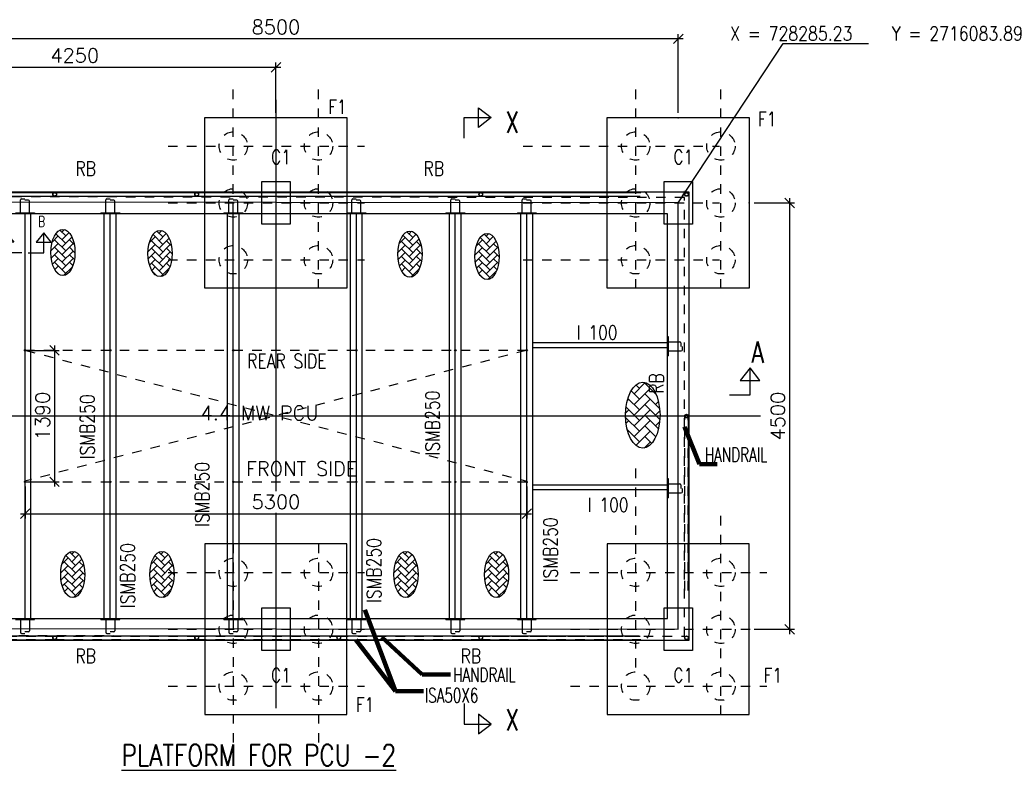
# Model space of a CAD drawing. Header units: inches. Extents: x 727810 to 1461440, y 2714588 to 5435005.
# Tile 33 of 233: x 728278 to 728289, y 2716078 to 2716086. Entities that reach past the tile are written whole.
import ezdxf

# ---------------------------------------------------------------- set-up
doc = ezdxf.new("R2010")
doc.units = ezdxf.units.IN
doc.header["$MEASUREMENT"] = 0
doc.linetypes.add('DIVIDEX2', pattern=[2.5, 1, -0.5, 0, -0.5, 0, -0.5])
doc.linetypes.add('HIDDEN', pattern=[0.375, 0.25, -0.125])
doc.layers.add('AM_5', color=3, linetype='Continuous', lineweight=15)
doc.layers.add('AM_8', color=1, linetype='Continuous', lineweight=15)
for name, color, linetype in [('DETAILS', 7, 'Continuous'), ('Inverter Room', 7, 'Continuous'), ('TEXT', 147, 'Continuous')]:
    doc.layers.add(name, color=color, linetype=linetype)
doc.styles.add('RANJAN', font='romans.shx', dxfattribs={"width": 0.75})
doc.styles.add('ROMANS', font='ROMANS.shx', dxfattribs={"height": 10})
doc.dimstyles.new('DIM-', dxfattribs={"dimscale": 0, "dimtxt": 0.15, "dimasz": 0.15, "dimexe": 0, "dimexo": 0, "dimgap": 0.15, "dimtad": 1, "dimdec": 0, "dimlfac": 1000, "dimzin": 0, "dimdsep": 46, "dimtxsty": 'ROMANS', "dimblk": 'OBLIQUE', "dimcen": 0, "dimclrd": 6, "dimclre": 6, "dimclrt": 3, "dimadec": 0, "dimazin": 0, "dimtfac": 1, "dimtdec": 0, "dimtmove": 2, "dimatfit": 3, "dimfxl": 1, "dimtolj": 1, "dimtzin": 0, "dimarcsym": 2})
doc.dimstyles.new('ROMANS$0', dxfattribs={"dimscale": 100, "dimtxt": 100, "dimasz": 1, "dimexe": 0.5, "dimexo": 0.5, "dimgap": 0.5, "dimtad": 1, "dimdec": 0, "dimrnd": 5, "dimdsep": 46, "dimtxsty": 'ROMANS', "dimblk": 'OBLIQUE', "dimcen": 1, "dimdle": 0.5, "dimclrd": 6, "dimclre": 6, "dimclrt": 3, "dimadec": 0, "dimazin": 0, "dimtfac": 1, "dimtdec": 0, "dimtix": 1, "dimtmove": 0, "dimatfit": 3, "dimldrblk": 'OBLIQUE', "dimfxl": 1, "dimtolj": 1, "dimtzin": 0, "dimarcsym": 0})
pattern_1 = [(45, (89087.78671, 50533.36595), (-0.0883883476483, 0.0883883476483), [])]
pattern_2 = [(45, (89987.78671, 50533.36595), (-0.0883883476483, 0.0883883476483), [])]
pattern_3 = [(45, (91287.78671, 50533.36595), (-0.0883883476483, 0.0883883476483), [])]
pattern_4 = [(45, (92587.78671, 50533.36595), (-0.0883883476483, 0.0883883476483), [])]
pattern_5 = [(45, (93632.78671, 50533.36595), (-0.0883883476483, 0.0883883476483), [])]
pattern_6 = [(45, (94387.78671, 50533.36595), (-0.0883883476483, 0.0883883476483), [])]

# ---------------------------------------------------------------- blocks, each defined once
blk = doc.blocks.new('_Oblique')
at = {"color": 0, "linetype": 'ByBlock', "lineweight": -2}
blk.add_line((-0.5, -0.5), (0.5, 0.5), dxfattribs=at)
blk = doc.blocks.new('*D67')
at = {"layer": 'Inverter Room', "color": 6, "lineweight": -2, "ltscale": 0.5, "transparency": 16777216}
for p, q in [((2062212, -2317350), (2053612, -2317350)), ((2053662, -2318132), (2053662, -2317300)), ((2062162, -2318132), (2062162, -2317300))]:
    blk.add_line(p, q, dxfattribs=at)
at = {"layer": 'Inverter Room', "color": 0, "ltscale": 0.5, "transparency": 16777216}
for p in [(2053662, -2317350), (2053662, -2318182), (2062162, -2318182)]:
    blk.add_point(p, dxfattribs=at)
at = {"layer": 'Inverter Room', "color": 6, "lineweight": -2, "ltscale": 0.5, "transparency": 16777216, "xscale": 100, "yscale": 100, "zscale": 100, "rotation": 180}
blk.add_blockref('_Oblique', (2053662, -2317350), dxfattribs=at)
at = {"layer": 'Inverter Room', "color": 6, "lineweight": -2, "ltscale": 0.5, "transparency": 16777216, "xscale": 100, "yscale": 100, "zscale": 100}
blk.add_blockref('_Oblique', (2062162, -2317350), dxfattribs=at)
at = {"layer": 'Inverter Room', "color": 3, "ltscale": 0.5, "transparency": 16777216, "insert": (2057912, -2317225), "char_height": 150, "attachment_point": 5, "style": 'ROMANS'}
blk.add_mtext('\\A1;8500', dxfattribs=at)
blk = doc.blocks.new('*D68')
at = {"layer": 'Inverter Room', "color": 6, "lineweight": -2, "ltscale": 0.5, "transparency": 16777216}
for p, q in [((2063338, -2319032), (2063338, -2323632)), ((2062962, -2319082), (2063388, -2319082)), ((2062962, -2323582), (2063388, -2323582))]:
    blk.add_line(p, q, dxfattribs=at)
at = {"layer": 'Inverter Room', "color": 0, "ltscale": 0.5, "transparency": 16777216}
for p in [(2062912, -2319082), (2062912, -2323582), (2063338, -2323582)]:
    blk.add_point(p, dxfattribs=at)
at = {"layer": 'Inverter Room', "color": 6, "lineweight": -2, "ltscale": 0.5, "transparency": 16777216, "xscale": 100, "yscale": 100, "zscale": 100}
for p, rotation in [((2063338, -2319082), 90), ((2063338, -2323582), 270)]:
    blk.add_blockref('_Oblique', p, dxfattribs=dict(at, rotation=rotation))
at = {"layer": 'Inverter Room', "color": 3, "ltscale": 0.5, "transparency": 16777216, "insert": (2063213, -2321332), "char_height": 150, "attachment_point": 5, "rotation": 90, "style": 'ROMANS'}
blk.add_mtext('\\A1;4500', dxfattribs=at)
blk = doc.blocks.new('*D69')
at = {"layer": 'AM_5', "color": 6, "lineweight": -2, "transparency": 16777216}
for p, q in [((2053662, -2318132), (2053662, -2317600)), ((2057912, -2318132), (2057912, -2317600)), ((2053612, -2317650), (2057962, -2317650))]:
    blk.add_line(p, q, dxfattribs=at)
at = {"layer": 'Inverter Room', "color": 0, "transparency": 16777216}
for p in [(2057912, -2317650), (2053662, -2318182), (2057912, -2318182)]:
    blk.add_point(p, dxfattribs=at)
at = {"layer": 'AM_5', "color": 6, "lineweight": -2, "transparency": 16777216, "xscale": 100, "yscale": 100, "zscale": 100, "rotation": 180}
blk.add_blockref('_Oblique', (2053662, -2317650), dxfattribs=at)
at = {"layer": 'AM_5', "color": 6, "lineweight": -2, "transparency": 16777216, "xscale": 100, "yscale": 100, "zscale": 100}
blk.add_blockref('_Oblique', (2057912, -2317650), dxfattribs=at)
at = {"layer": 'AM_5', "color": 3, "transparency": 16777216, "insert": (2055787, -2317525), "char_height": 150, "attachment_point": 5, "style": 'ROMANS', "bg_fill": 3, "box_fill_scale": 1.25, "bg_fill_color": 256, "bg_fill_true_color": 13158600, "bg_fill_transparency": 0}
blk.add_mtext('\\A1;4250', dxfattribs=at)
blk = doc.blocks.new('*D70')
at = {"layer": 'AM_5', "color": 6, "lineweight": -2, "transparency": 16777216}
for p, q in [((2055572, -2320588), (2055572, -2322076)), ((2055312, -2320638), (2055622, -2320638)), ((2055312, -2322026), (2055622, -2322026))]:
    blk.add_line(p, q, dxfattribs=at)
at = {"layer": 'Inverter Room', "color": 0, "transparency": 16777216}
for p in [(2055262, -2320638), (2055262, -2322026), (2055572, -2322026)]:
    blk.add_point(p, dxfattribs=at)
at = {"layer": 'AM_5', "color": 6, "lineweight": -2, "transparency": 16777216, "xscale": 100, "yscale": 100, "zscale": 100}
for p, rotation in [((2055572, -2320638), 90), ((2055572, -2322026), 270)]:
    blk.add_blockref('_Oblique', p, dxfattribs=dict(at, rotation=rotation))
at = {"layer": 'AM_5', "color": 3, "transparency": 16777216, "insert": (2055447, -2321332), "char_height": 150, "attachment_point": 5, "rotation": 90, "style": 'ROMANS', "bg_fill": 3, "box_fill_scale": 1.25, "bg_fill_color": 256, "bg_fill_true_color": 13158600, "bg_fill_transparency": 0}
blk.add_mtext('\\A1;1390', dxfattribs=at)
blk = doc.blocks.new('*D71')
at = {"layer": 'DETAILS', "color": 6, "lineweight": -2, "ltscale": 0.5, "transparency": 16777216}
for p, q in [((2055262, -2322076), (2055262, -2322412)), ((2060562, -2322076), (2060562, -2322412)), ((2055212, -2322362), (2060612, -2322362))]:
    blk.add_line(p, q, dxfattribs=at)
at = {"layer": 'Inverter Room', "color": 0, "ltscale": 0.5, "transparency": 16777216}
for p in [(2055262, -2322026), (2060562, -2322026), (2060562, -2322362)]:
    blk.add_point(p, dxfattribs=at)
at = {"layer": 'DETAILS', "color": 6, "lineweight": -2, "ltscale": 0.5, "transparency": 16777216, "xscale": 100, "yscale": 100, "zscale": 100, "rotation": 180}
blk.add_blockref('_Oblique', (2055262, -2322362), dxfattribs=at)
at = {"layer": 'DETAILS', "color": 6, "lineweight": -2, "ltscale": 0.5, "transparency": 16777216, "xscale": 100, "yscale": 100, "zscale": 100}
blk.add_blockref('_Oblique', (2060562, -2322362), dxfattribs=at)
at = {"layer": 'DETAILS', "color": 3, "ltscale": 0.5, "transparency": 16777216, "insert": (2057912, -2322237), "char_height": 150, "attachment_point": 5, "style": 'ROMANS', "bg_fill": 3, "box_fill_scale": 1.25, "bg_fill_color": 256, "bg_fill_true_color": 13158600, "bg_fill_transparency": 0}
blk.add_mtext('\\A1;5300', dxfattribs=at)
blk = doc.blocks.new('dshshh')
at = {"layer": 'AM_8', "ltscale": 0.5}
h = blk.add_hatch(dxfattribs=at)
h.set_pattern_fill('AR-HBONE', color=256, scale=14, style=0)
h.set_pattern_definition([(45, (673607.74, -665542.415), (6e-15, 79.1959595), [168, -56]), (135, (673647.337, -665502.817), (6e-15, 79.1959595), [168, -56])])
edge = h.paths.add_edge_path()
edge.add_ellipse((2055661.9, -2319605.1), major_axis=(0, 244), ratio=0.5219783, start_angle=191.45916, end_angle=459.29111)
edge.add_ellipse((2055661.9, -2319605.1), major_axis=(0, 244), ratio=0.5219783, start_angle=99.29111, end_angle=191.45916)
h = blk.add_hatch(dxfattribs=at)
h.set_pattern_fill('AR-HBONE', color=256, scale=14, style=0)
h.set_pattern_definition([(45, (674633.055, -665552.46), (6e-15, 79.1959595), [168, -56]), (135, (674672.653, -665512.864), (6e-15, 79.1959595), [168, -56])])
edge = h.paths.add_edge_path()
edge.add_ellipse((2056687.3, -2319615.1), major_axis=(0, 244), ratio=0.5219783, start_angle=191.45916, end_angle=459.29111)
edge.add_ellipse((2056687.3, -2319615.1), major_axis=(0, 244), ratio=0.5219783, start_angle=99.29111, end_angle=191.45916)
h = blk.add_hatch(dxfattribs=at)
h.set_pattern_fill('AR-HBONE', color=256, scale=14, style=0)
h.set_pattern_definition([(45, (677273.22, -665559.426), (6e-15, 79.1959595), [168, -56]), (135, (677312.816, -665519.83), (6e-15, 79.1959595), [168, -56])])
edge = h.paths.add_edge_path()
edge.add_ellipse((2059327.4, -2319622.1), major_axis=(0, 244), ratio=0.5219783, start_angle=191.45916, end_angle=459.29111)
edge.add_ellipse((2059327.4, -2319622.1), major_axis=(0, 244), ratio=0.5219783, start_angle=99.29111, end_angle=191.45916)
h = blk.add_hatch(dxfattribs=at)
h.set_pattern_fill('AR-HBONE', color=256, scale=14, style=0)
h.set_pattern_definition([(45, (678087.52, -665584.47), (6e-15, 79.1959595), [168, -56]), (135, (678127.12, -665544.87), (6e-15, 79.1959595), [168, -56])])
edge = h.paths.add_edge_path()
edge.add_ellipse((2060141.7, -2319647.1), major_axis=(0, 244), ratio=0.5219783, start_angle=191.45916, end_angle=459.29111)
edge.add_ellipse((2060141.7, -2319647.1), major_axis=(0, 244), ratio=0.5219783, start_angle=99.29111, end_angle=191.45916)
h = blk.add_hatch(dxfattribs=at)
h.set_pattern_fill('ANSI31', color=256, style=0)
h.set_pattern_definition(pattern_1)
edge = h.paths.add_edge_path()
edge.add_arc((2055261.7, -2320640.3), 7.16, 11.12183, 168.87817, ccw=False)
edge.add_arc((2055261.7, -2320637.5), 7.16, 348.87817, 551.12183)
h = blk.add_hatch(dxfattribs=at)
h.set_pattern_fill('ANSI31', color=256, style=0)
h.set_pattern_definition(pattern_2)
edge = h.paths.add_edge_path()
edge.add_arc((2056161.7, -2320640.3), 7.16, 11.12183, 168.87817, ccw=False)
edge.add_arc((2056161.7, -2320637.5), 7.16, 348.87817, 551.12183)
h = blk.add_hatch(dxfattribs=at)
h.set_pattern_fill('ANSI31', color=256, style=0)
h.set_pattern_definition(pattern_3)
edge = h.paths.add_edge_path()
edge.add_arc((2057461.7, -2320640.3), 7.16, 11.12183, 168.87817, ccw=False)
edge.add_arc((2057461.7, -2320637.5), 7.16, 348.87817, 551.12183)
h = blk.add_hatch(dxfattribs=at)
h.set_pattern_fill('ANSI31', color=256, style=0)
h.set_pattern_definition(pattern_4)
edge = h.paths.add_edge_path()
edge.add_arc((2058761.7, -2320640.3), 7.16, 11.12183, 168.87817, ccw=False)
edge.add_arc((2058761.7, -2320637.5), 7.16, 348.87817, 551.12183)
h = blk.add_hatch(dxfattribs=at)
h.set_pattern_fill('ANSI31', color=256, style=0)
h.set_pattern_definition(pattern_5)
edge = h.paths.add_edge_path()
edge.add_arc((2059806.7, -2320640.3), 7.16, 11.12183, 168.87817, ccw=False)
edge.add_arc((2059806.7, -2320637.5), 7.16, 348.87817, 551.12183)
h = blk.add_hatch(dxfattribs=at)
h.set_pattern_fill('ANSI31', color=256, style=0)
h.set_pattern_definition(pattern_6)
edge = h.paths.add_edge_path()
edge.add_arc((2060561.7, -2320640.3), 7.16, 11.12183, 168.87817, ccw=False)
edge.add_arc((2060561.7, -2320637.5), 7.16, 348.87817, 551.12183)
h = blk.add_hatch(dxfattribs=at)
h.set_pattern_fill('ANSI31', color=256, style=0)
h.set_pattern_definition(pattern_1)
edge = h.paths.add_edge_path()
edge.add_arc((2060561.7, -2320640.3), 7.16, 371.12183, 528.87817)
edge.add_arc((2060561.7, -2320637.5), 7.16, -11.12183, 191.12183, ccw=False)
h = blk.add_hatch(dxfattribs=at)
h.set_pattern_fill('AR-HBONE', color=256, scale=20, style=0)
h.set_pattern_definition([(45, (87423.51, 41624.37), (9e-15, 113.137085), [240, -80]), (135, (87480.08, 41680.94), (9e-15, 113.137085), [240, -80])])
edge = h.paths.add_edge_path()
edge.add_ellipse((2061786.7, -2321322.3), major_axis=(0, 348.6), ratio=0.5219783, start_angle=191.45916, end_angle=459.29111)
edge.add_ellipse((2061786.7, -2321322.3), major_axis=(0, 348.6), ratio=0.5219783, start_angle=99.29111, end_angle=191.45916)
h = blk.add_hatch(dxfattribs=at)
h.set_pattern_fill('ANSI31', color=256, style=0)
h.set_pattern_definition(pattern_1)
edge = h.paths.add_edge_path()
edge.add_arc((2055261.7, -2322022.7), 7.16, 191.12183, 348.87817)
edge.add_arc((2055261.7, -2322025.5), 7.16, -191.12183, 11.12183, ccw=False)
h = blk.add_hatch(dxfattribs=at)
h.set_pattern_fill('ANSI31', color=256, style=0)
h.set_pattern_definition(pattern_2)
edge = h.paths.add_edge_path()
edge.add_arc((2056161.7, -2322022.7), 7.16, 191.12183, 348.87817)
edge.add_arc((2056161.7, -2322025.5), 7.16, -191.12183, 11.12183, ccw=False)
h = blk.add_hatch(dxfattribs=at)
h.set_pattern_fill('ANSI31', color=256, style=0)
h.set_pattern_definition(pattern_3)
edge = h.paths.add_edge_path()
edge.add_arc((2057461.7, -2322022.7), 7.16, 191.12183, 348.87817)
edge.add_arc((2057461.7, -2322025.5), 7.16, -191.12183, 11.12183, ccw=False)
h = blk.add_hatch(dxfattribs=at)
h.set_pattern_fill('ANSI31', color=256, style=0)
h.set_pattern_definition(pattern_4)
edge = h.paths.add_edge_path()
edge.add_arc((2058761.7, -2322022.7), 7.16, 191.12183, 348.87817)
edge.add_arc((2058761.7, -2322025.5), 7.16, -191.12183, 11.12183, ccw=False)
h = blk.add_hatch(dxfattribs=at)
h.set_pattern_fill('ANSI31', color=256, style=0)
h.set_pattern_definition(pattern_5)
edge = h.paths.add_edge_path()
edge.add_arc((2059806.7, -2322022.7), 7.16, 191.12183, 348.87817)
edge.add_arc((2059806.7, -2322025.5), 7.16, -191.12183, 11.12183, ccw=False)
h = blk.add_hatch(dxfattribs=at)
h.set_pattern_fill('ANSI31', color=256, style=0)
h.set_pattern_definition(pattern_6)
edge = h.paths.add_edge_path()
edge.add_arc((2060561.7, -2322022.7), 7.16, 191.12183, 348.87817)
edge.add_arc((2060561.7, -2322025.5), 7.16, -191.12183, 11.12183, ccw=False)
h = blk.add_hatch(dxfattribs=at)
h.set_pattern_fill('AR-HBONE', color=256, scale=14, style=0)
h.set_pattern_definition([(45, (673711.17, -668940.72), (6e-15, 79.1959595), [168, -56]), (135, (673750.766, -668901.125), (6e-15, 79.1959595), [168, -56])])
edge = h.paths.add_edge_path()
edge.add_ellipse((2055765.4, -2323003.4), major_axis=(0, 244), ratio=0.5219783, start_angle=191.45916, end_angle=459.29111)
edge.add_ellipse((2055765.4, -2323003.4), major_axis=(0, 244), ratio=0.5219783, start_angle=99.29111, end_angle=191.45916)
h = blk.add_hatch(dxfattribs=at)
h.set_pattern_fill('AR-HBONE', color=256, scale=14, style=0)
h.set_pattern_definition([(45, (674653.87, -668940.72), (6e-15, 79.1959595), [168, -56]), (135, (674693.47, -668901.125), (6e-15, 79.1959595), [168, -56])])
edge = h.paths.add_edge_path()
edge.add_ellipse((2056708.1, -2323003.4), major_axis=(0, 244), ratio=0.5219783, start_angle=191.45916, end_angle=459.29111)
edge.add_ellipse((2056708.1, -2323003.4), major_axis=(0, 244), ratio=0.5219783, start_angle=99.29111, end_angle=191.45916)
h = blk.add_hatch(dxfattribs=at)
h.set_pattern_fill('AR-HBONE', color=256, scale=14, style=0)
h.set_pattern_definition([(45, (677231.1, -668940.72), (6e-15, 79.1959595), [168, -56]), (135, (677270.696, -668901.125), (6e-15, 79.1959595), [168, -56])])
edge = h.paths.add_edge_path()
edge.add_ellipse((2059285.3, -2323003.4), major_axis=(0, 244), ratio=0.5219783, start_angle=191.45916, end_angle=459.29111)
edge.add_ellipse((2059285.3, -2323003.4), major_axis=(0, 244), ratio=0.5219783, start_angle=99.29111, end_angle=191.45916)
h = blk.add_hatch(dxfattribs=at)
h.set_pattern_fill('AR-HBONE', color=256, scale=14, style=0)
h.set_pattern_definition([(45, (678188.45, -668940.72), (6e-15, 79.1959595), [168, -56]), (135, (678228.05, -668901.125), (6e-15, 79.1959595), [168, -56])])
edge = h.paths.add_edge_path()
edge.add_ellipse((2060242.7, -2323003.4), major_axis=(0, 244), ratio=0.5219783, start_angle=191.45916, end_angle=459.29111)
edge.add_ellipse((2060242.7, -2323003.4), major_axis=(0, 244), ratio=0.5219783, start_angle=99.29111, end_angle=191.45916)
at = {"layer": 'DETAILS', "linetype": 'DIVIDEX2', "ltscale": 0.5}
for p, q in [((2057461.7, -2319985.4), (2057461.7, -2317883.4)), ((2058361.7, -2319985.4), (2058361.7, -2317883.4)), ((2061711.7, -2319985.4), (2061711.7, -2317883.4)), ((2062611.7, -2319985.4), (2062611.7, -2317883.4)), ((2056772.3, -2318481.5), (2058848.3, -2318481.5)), ((2060522.3, -2318481.5), (2062598.3, -2318481.5)), ((2056772.3, -2319081.5), (2058848.3, -2319081.5)), ((2060522.3, -2319081.5), (2062598.3, -2319081.5)), ((2056772.3, -2319681.5), (2058848.3, -2319681.5)), ((2060522.3, -2319681.5), (2062598.3, -2319681.5)), ((2061711.7, -2323985.4), (2061711.7, -2321883.4)), ((2062611.7, -2324485.4), (2062611.7, -2322383.4)), ((2057461.7, -2322677.6), (2057461.7, -2324779.6)), ((2058361.7, -2322677.6), (2058361.7, -2324779.6)), ((2056772.3, -2322981.5), (2058848.3, -2322981.5)), ((2061022.3, -2322981.5), (2063098.3, -2322981.5)), ((2056772.3, -2323581.5), (2058848.3, -2323581.5)), ((2061022.3, -2323581.5), (2063098.3, -2323581.5)), ((2056772.3, -2324181.5), (2058848.3, -2324181.5)), ((2061022.3, -2324181.5), (2063098.3, -2324181.5))]:
    blk.add_line(p, q, dxfattribs=at)
at = {"layer": 'DETAILS', "ltscale": 0.5}
for p, q in [((2054075.3, -2318971.1), (2055575.3, -2318971.1)), ((2054075.3, -2319011.1), (2055575.3, -2319011.1)), ((2055575.3, -2318971.1), (2057075.3, -2318971.1)), ((2055575.3, -2319011.1), (2057075.3, -2319011.1)), ((2057075.3, -2318971.1), (2058575.3, -2318971.1)), ((2057075.3, -2319011.1), (2058575.3, -2319011.1)), ((2058575.3, -2318971.1), (2060075.3, -2318971.1)), ((2058575.3, -2319011.1), (2060075.3, -2319011.1)), ((2060075.3, -2318971.1), (2061763.3, -2318971.1)), ((2060075.3, -2319011.1), (2061749.1, -2319011.1)), ((2062046.7, -2320494.4), (2062046.7, -2320694.4)), ((2062268.2, -2323171.9), (2062268.2, -2321331.5)), ((2062046.7, -2321994.4), (2062046.7, -2322194.4)), ((2054075.3, -2323651.9), (2055575.3, -2323651.9)), ((2054075.3, -2323691.9), (2055575.3, -2323691.9)), ((2055575.3, -2323651.9), (2057075.3, -2323651.9)), ((2055575.3, -2323691.9), (2057075.3, -2323691.9)), ((2057075.3, -2323651.9), (2058575.3, -2323651.9)), ((2057075.3, -2323691.9), (2058575.3, -2323691.9)), ((2058575.3, -2323651.9), (2060075.3, -2323651.9)), ((2058575.3, -2323691.9), (2060075.3, -2323691.9)), ((2060075.3, -2323651.9), (2061749.1, -2323651.9)), ((2060075.3, -2323691.9), (2061763.3, -2323691.9))]:
    blk.add_line(p, q, dxfattribs=at)
for centre, radius in [((2055575.3, -2318991.1), 20), ((2057075.3, -2318991.1), 20), ((2060075.3, -2318991.1), 20), ((2062248.2, -2318991.1), 20), ((2062249.1, -2318991.1), 20), ((2055261.7, -2320637.5), 7.16), ((2056161.7, -2320637.5), 7.16), ((2057461.7, -2320637.5), 7.16), ((2058761.7, -2320637.5), 7.16), ((2059806.7, -2320637.5), 7.16), ((2060561.7, -2320637.5), 7.16), ((2060561.7, -2320637.5), 7.16), ((2062248.2, -2321331.5), 20), ((2055261.7, -2322025.5), 7.16), ((2056161.7, -2322025.5), 7.16), ((2057461.7, -2322025.5), 7.16), ((2058761.7, -2322025.5), 7.16), ((2059806.7, -2322025.5), 7.16), ((2060561.7, -2322025.5), 7.16), ((2055575.3, -2323671.9), 20), ((2057075.3, -2323671.9), 20), ((2058575.3, -2323671.9), 20), ((2060075.3, -2323671.9), 20), ((2062249.1, -2323671.9), 20)]:
    blk.add_circle(centre, radius, dxfattribs=at)
for centre, start, end in [((2055261.7, -2320640.3), 11.12183, 168.87817), ((2056161.7, -2320640.3), 11.12183, 168.87817), ((2057461.7, -2320640.3), 11.12183, 168.87817), ((2058761.7, -2320640.3), 11.12183, 168.87817), ((2059806.7, -2320640.3), 11.12183, 168.87817), ((2060561.7, -2320640.3), 11.12183, 168.87817), ((2060561.7, -2320640.3), 11.12183, 168.87817), ((2055261.7, -2322022.7), 191.12183, 348.87817), ((2056161.7, -2322022.7), 191.12183, 348.87817), ((2057461.7, -2322022.7), 191.12183, 348.87817), ((2058761.7, -2322022.7), 191.12183, 348.87817), ((2059806.7, -2322022.7), 191.12183, 348.87817), ((2060561.7, -2322022.7), 191.12183, 348.87817)]:
    blk.add_arc(centre, 7.16, start, end, dxfattribs=at)
for centre, major_axis in [((2055661.9, -2319605.1), (0, 244)), ((2056687.3, -2319615.1), (0, 244)), ((2059327.4, -2319622.1), (0, 244)), ((2060141.7, -2319647.1), (0, 244)), ((2061786.7, -2321322.3), (0, 348.6)), ((2055765.4, -2323003.4), (0, 244)), ((2056708.1, -2323003.4), (0, 244)), ((2059285.3, -2323003.4), (0, 244)), ((2060242.7, -2323003.4), (0, 244))]:
    blk.add_ellipse(centre, major_axis=major_axis, ratio=0.5219783, dxfattribs=at)
at = {"layer": 'Inverter Room', "color": 8, "linetype": 'HIDDEN', "ltscale": 2}
for p, q in [((2054073.6, -2318973.2), (2055576.9, -2318973.2)), ((2054075.3, -2319009.1), (2055575.3, -2319009.1)), ((2055573.6, -2318973.2), (2057076.9, -2318973.2)), ((2055575.3, -2319009.1), (2057075.3, -2319009.1)), ((2057073.6, -2318973.2), (2058576.9, -2318973.2)), ((2057075.3, -2319009.1), (2058575.3, -2319009.1)), ((2058573.6, -2318973.2), (2060076.9, -2318973.2)), ((2058575.3, -2319009.1), (2060075.3, -2319009.1)), ((2060073.6, -2318973.2), (2061765.5, -2318973.2)), ((2060075.3, -2319009.1), (2061757.8, -2319009.1)), ((2060554.7, -2320638.9), (2055259.9, -2322018.6)), ((2055261.7, -2320637.5), (2060561.7, -2320637.5)), ((2055268.8, -2320638.9), (2060563.5, -2322018.6)), ((2062230.2, -2323171.9), (2062230.2, -2321340.2)), ((2062266.1, -2323173.6), (2062266.1, -2321340.4)), ((2055261.7, -2322025.5), (2060561.7, -2322025.5)), ((2054073.6, -2323689.8), (2055576.9, -2323689.8)), ((2054075.3, -2323653.9), (2055575.3, -2323653.9)), ((2055573.6, -2323689.8), (2057076.9, -2323689.8)), ((2055575.3, -2323653.9), (2057075.3, -2323653.9)), ((2057073.6, -2323689.8), (2058576.9, -2323689.8)), ((2057075.3, -2323653.9), (2058575.3, -2323653.9)), ((2058573.6, -2323689.8), (2060076.9, -2323689.8)), ((2058575.3, -2323653.9), (2060075.3, -2323653.9)), ((2060073.6, -2323689.8), (2061765.5, -2323689.8)), ((2060075.3, -2323653.9), (2061757.8, -2323653.9))]:
    blk.add_line(p, q, dxfattribs=at)
at = {"layer": 'Inverter Room', "color": 2}
for p, q in [((2055214, -2319181.5), (2055214, -2319049.5)), ((2055225.3, -2319038.2), (2055259.1, -2319038.2)), ((2055298.2, -2319053.3), (2055259.6, -2319053.3)), ((2056114, -2319181.5), (2056114, -2319049.5)), ((2056125.3, -2319038.2), (2056159.1, -2319038.2)), ((2056198.2, -2319053.3), (2056159.6, -2319053.3)), ((2057414, -2319181.5), (2057414, -2319049.5)), ((2057425.3, -2319038.2), (2057459.1, -2319038.2)), ((2057498.2, -2319053.3), (2057459.6, -2319053.3)), ((2058714, -2319181.5), (2058714, -2319049.5)), ((2058725.3, -2319038.2), (2058759.1, -2319038.2)), ((2058798.2, -2319053.3), (2058759.6, -2319053.3)), ((2059759, -2319181.5), (2059759, -2319049.5)), ((2059770.3, -2319038.2), (2059804.1, -2319038.2)), ((2059843.2, -2319053.3), (2059804.6, -2319053.3)), ((2060514, -2319181.5), (2060514, -2319049.5)), ((2060525.3, -2319038.2), (2060559.1, -2319038.2)), ((2060598.2, -2319053.3), (2060559.6, -2319053.3)), ((2055309.5, -2319181.5), (2055309.5, -2319064.5)), ((2056209.5, -2319181.5), (2056209.5, -2319064.5)), ((2057509.5, -2319181.5), (2057509.5, -2319064.5)), ((2058809.5, -2319181.5), (2058809.5, -2319064.5)), ((2059854.5, -2319181.5), (2059854.5, -2319064.5)), ((2060609.5, -2319181.5), (2060609.5, -2319064.5)), ((2055217, -2319184.5), (2055306.5, -2319184.5)), ((2056117, -2319184.5), (2056206.5, -2319184.5)), ((2057417, -2319184.5), (2057506.5, -2319184.5)), ((2058717, -2319184.5), (2058806.5, -2319184.5)), ((2059762, -2319184.5), (2059851.5, -2319184.5)), ((2060517, -2319184.5), (2060606.5, -2319184.5)), ((2062058.7, -2320639.1), (2062058.7, -2320549.7)), ((2062061.7, -2320546.7), (2062178.7, -2320546.7)), ((2062190, -2320557.9), (2062190, -2320596.5)), ((2062205, -2320630.9), (2062205, -2320597)), ((2062061.7, -2320642.1), (2062193.8, -2320642.1)), ((2062058.7, -2322139.1), (2062058.7, -2322049.7)), ((2062061.7, -2322046.7), (2062178.7, -2322046.7)), ((2062190, -2322057.9), (2062190, -2322096.5)), ((2062061.7, -2322142.1), (2062193.8, -2322142.1)), ((2062205, -2322130.9), (2062205, -2322097)), ((2055214, -2323481.5), (2055214, -2323613.5)), ((2055217, -2323478.5), (2055306.5, -2323478.5)), ((2055309.5, -2323481.5), (2055309.5, -2323598.5)), ((2056114, -2323481.5), (2056114, -2323613.5)), ((2056117, -2323478.5), (2056206.5, -2323478.5)), ((2056209.5, -2323481.5), (2056209.5, -2323598.5)), ((2057414, -2323481.5), (2057414, -2323613.5)), ((2057417, -2323478.5), (2057506.5, -2323478.5)), ((2057509.5, -2323481.5), (2057509.5, -2323598.5)), ((2058714, -2323481.5), (2058714, -2323613.5)), ((2058717, -2323478.5), (2058806.5, -2323478.5)), ((2058809.5, -2323481.5), (2058809.5, -2323598.5)), ((2059759, -2323481.5), (2059759, -2323613.5)), ((2059762, -2323478.5), (2059851.5, -2323478.5)), ((2059854.5, -2323481.5), (2059854.5, -2323598.5)), ((2060514, -2323481.5), (2060514, -2323613.5)), ((2060517, -2323478.5), (2060606.5, -2323478.5)), ((2060609.5, -2323481.5), (2060609.5, -2323598.5)), ((2055225.3, -2323624.8), (2055259.1, -2323624.8)), ((2055298.2, -2323609.8), (2055259.6, -2323609.8)), ((2056125.3, -2323624.8), (2056159.1, -2323624.8)), ((2056198.2, -2323609.8), (2056159.6, -2323609.8)), ((2057425.3, -2323624.8), (2057459.1, -2323624.8)), ((2057498.2, -2323609.8), (2057459.6, -2323609.8)), ((2058725.3, -2323624.8), (2058759.1, -2323624.8)), ((2058798.2, -2323609.8), (2058759.6, -2323609.8)), ((2059770.3, -2323624.8), (2059804.1, -2323624.8)), ((2059843.2, -2323609.8), (2059804.6, -2323609.8)), ((2060525.3, -2323624.8), (2060559.1, -2323624.8)), ((2060598.2, -2323609.8), (2060559.6, -2323609.8))]:
    blk.add_line(p, q, dxfattribs=at)
at = {"layer": 'Inverter Room', "ltscale": 2}
for p, q in [((2055261.7, -2323466.5), (2055261.7, -2319196.5)), ((2056161.7, -2323466.5), (2056161.7, -2319196.5)), ((2058761.7, -2323081.5), (2058761.7, -2319196.5)), ((2059806.7, -2323466.5), (2059806.7, -2319196.5)), ((2060561.7, -2323466.5), (2060561.7, -2319196.5)), ((2057461.7, -2323131.5), (2057461.7, -2319531.5))]:
    blk.add_line(p, q, dxfattribs=at)
at = {"layer": 'Inverter Room', "color": 4, "ltscale": 0.5}
for p, q in [((2055361.7, -2319184.5), (2055361.7, -2319196.5)), ((2056061.7, -2319184.5), (2056061.7, -2319196.5)), ((2056261.7, -2319184.5), (2056261.7, -2319196.5)), ((2057361.7, -2319184.5), (2057361.7, -2319196.5)), ((2057561.7, -2319184.5), (2057561.7, -2319196.5)), ((2058661.7, -2319184.5), (2058661.7, -2319196.5)), ((2058861.7, -2319184.5), (2058861.7, -2319196.5)), ((2059706.7, -2319184.5), (2059706.7, -2319196.5)), ((2059906.7, -2319184.5), (2059906.7, -2319196.5)), ((2060461.7, -2319184.5), (2060461.7, -2319196.5)), ((2060661.7, -2319184.5), (2060661.7, -2319196.5)), ((2062058.7, -2320494.4), (2062046.7, -2320494.4)), ((2060632.2, -2320556.5), (2062046.2, -2320556.5)), ((2060632.2, -2320606.5), (2062046.2, -2320606.5)), ((2062058.7, -2320694.4), (2062046.7, -2320694.4)), ((2062058.7, -2321994.4), (2062046.7, -2321994.4)), ((2062058.7, -2322194.4), (2062046.7, -2322194.4)), ((2055361.7, -2323478.5), (2055361.7, -2323466.5)), ((2056061.7, -2323478.5), (2056061.7, -2323466.5)), ((2056261.7, -2323478.5), (2056261.7, -2323466.5)), ((2057361.7, -2323478.5), (2057361.7, -2323466.5)), ((2057561.7, -2323478.5), (2057561.7, -2323466.5)), ((2058661.7, -2323478.5), (2058661.7, -2323466.5)), ((2058861.7, -2323478.5), (2058861.7, -2323466.5)), ((2059706.7, -2323478.5), (2059706.7, -2323466.5)), ((2059906.7, -2323478.5), (2059906.7, -2323466.5)), ((2060461.7, -2323478.5), (2060461.7, -2323466.5)), ((2060661.7, -2323478.5), (2060661.7, -2323466.5))]:
    blk.add_line(p, q, dxfattribs=at)
at = {"layer": 'Inverter Room', "color": 4, "linetype": 'Continuous'}
for points in [[(2059901.4, -2318399.9), (2059901.4, -2318179.8), (2060186.8, -2318179.8), (2060053, -2318285.4), (2060053, -2318077.6), (2060186.8, -2318179.8)], [(2055228.5, -2319609.7), (2055063.4, -2319609.7), (2055063.4, -2319395.7), (2055142.6, -2319496), (2054986.8, -2319496), (2055063.4, -2319395.7)], [(2055295, -2319609.7), (2055460, -2319609.7), (2055460, -2319395.7), (2055380.9, -2319496), (2055536.7, -2319496), (2055460, -2319395.7)], [(2062701.9, -2321107.4), (2062921.9, -2321107.4), (2062921.9, -2320822.1), (2062816.3, -2320955.9), (2063024.1, -2320955.9), (2062921.9, -2320822.1)], [(2059901.4, -2324364.5), (2059901.4, -2324584.5), (2060186.8, -2324584.5), (2060053, -2324478.9), (2060053, -2324686.7), (2060186.8, -2324584.5)]]:
    blk.add_lwpolyline(points, dxfattribs=at)
at = {"layer": 'Inverter Room', "color": 4, "ltscale": 0.5}
for points in [[(2058661.7, -2319981.5), (2057161.7, -2319981.5), (2057161.7, -2318181.5), (2058661.7, -2318181.5)], [(2062911.7, -2319981.5), (2061411.7, -2319981.5), (2061411.7, -2318181.5), (2062911.7, -2318181.5)], [(2053546.7, -2323696.5), (2062276.7, -2323696.5), (2062276.7, -2318966.5), (2053546.7, -2318966.5)], [(2053776.7, -2323466.5), (2062046.7, -2323466.5), (2062046.7, -2319196.5), (2053776.7, -2319196.5)], [(2058661.7, -2322681.5), (2057161.7, -2322681.5), (2057161.7, -2324481.5), (2058661.7, -2324481.5)], [(2062911.7, -2322681.5), (2061411.7, -2322681.5), (2061411.7, -2324481.5), (2062911.7, -2324481.5)]]:
    blk.add_lwpolyline(points, close=True, dxfattribs=at)
at = {"layer": 'Inverter Room', "ltscale": 3}
for points in [[(2058061.7, -2319306.5), (2057761.7, -2319306.5), (2057761.7, -2318856.5), (2058061.7, -2318856.5)], [(2062311.7, -2319306.5), (2062011.7, -2319306.5), (2062011.7, -2318856.5), (2062311.7, -2318856.5)], [(2058061.7, -2323806.5), (2057761.7, -2323806.5), (2057761.7, -2323356.5), (2058061.7, -2323356.5)], [(2062311.7, -2323806.5), (2062011.7, -2323806.5), (2062011.7, -2323356.5), (2062311.7, -2323356.5)]]:
    blk.add_lwpolyline(points, close=True, dxfattribs=at)
at = {"layer": 'Inverter Room', "color": 8, "linetype": 'HIDDEN', "ltscale": 2}
blk.add_lwpolyline([(2053596.7, -2323646.5), (2062226.7, -2323655.2), (2062226.7, -2319025.2), (2053596.7, -2319016.5)], close=True, dxfattribs=at)
at = {"layer": 'Inverter Room', "ltscale": 2}
blk.add_lwpolyline([(2053661.8, -2323573.8), (2062161.7, -2323581.5), (2062161.7, -2319081.5), (2053661.8, -2319073.8)], close=True, dxfattribs=at)
at = {"layer": 'Inverter Room', "color": 4, "ltscale": 0.5}
for points in [[(2055161.7, -2319184.5), (2055361.7, -2319184.5)], [(2056061.7, -2319184.5), (2056261.7, -2319184.5)], [(2057361.7, -2319184.5), (2057561.7, -2319184.5)], [(2058661.7, -2319184.5), (2058861.7, -2319184.5)], [(2059706.7, -2319184.5), (2059906.7, -2319184.5)], [(2060461.7, -2319184.5), (2060661.7, -2319184.5)], [(2062058.7, -2320694.4), (2062058.7, -2320494.4)], [(2062058.7, -2322194.4), (2062058.7, -2321994.4)], [(2055161.7, -2323478.5), (2055361.7, -2323478.5)], [(2056061.7, -2323478.5), (2056261.7, -2323478.5)], [(2057361.7, -2323478.5), (2057561.7, -2323478.5)], [(2058661.7, -2323478.5), (2058861.7, -2323478.5)], [(2059706.7, -2323478.5), (2059906.7, -2323478.5)], [(2060461.7, -2323478.5), (2060661.7, -2323478.5)]]:
    blk.add_lwpolyline(points, dxfattribs=at)
at = {"layer": 'Inverter Room', "color": 8, "linetype": 'HIDDEN', "ltscale": 2}
for centre, radius in [((2057461.7, -2318481.5), 150), ((2058361.7, -2318481.5), 150), ((2061711.7, -2318481.5), 150), ((2062611.7, -2318481.5), 150), ((2057461.7, -2319081.5), 150), ((2058361.7, -2319081.5), 150), ((2061711.7, -2319081.5), 150), ((2062611.7, -2319081.5), 150), ((2055575.3, -2318991.1), 18), ((2057075.3, -2318991.1), 18), ((2060075.3, -2318991.1), 18), ((2062248.2, -2318991.1), 18), ((2062249.1, -2318991.1), 18), ((2057461.7, -2319681.5), 150), ((2058361.7, -2319681.5), 150), ((2061711.7, -2319681.5), 150), ((2062611.7, -2319681.5), 150), ((2062248.2, -2321331.5), 18), ((2057461.7, -2322981.5), 150), ((2058361.7, -2322981.5), 150), ((2061711.7, -2322981.5), 150), ((2062611.7, -2322981.5), 150), ((2057461.7, -2323581.5), 150), ((2058361.7, -2323581.5), 150), ((2061711.7, -2323581.5), 150), ((2062611.7, -2323581.5), 150), ((2055575.3, -2323671.9), 18), ((2057075.3, -2323671.9), 18), ((2058575.3, -2323671.9), 18), ((2060075.3, -2323671.9), 18), ((2062249.1, -2323671.9), 18), ((2057461.7, -2324181.5), 150), ((2058361.7, -2324181.5), 150), ((2061711.7, -2324181.5), 150), ((2062611.7, -2324181.5), 150)]:
    blk.add_circle(centre, radius, dxfattribs=at)
at = {"layer": 'Inverter Room', "color": 2}
for centre, radius, start, end in [((2055225.3, -2319049.5), 11.2, 90, 180), ((2055298.2, -2319064.5), 11.2, 0, 90), ((2056125.3, -2319049.5), 11.2, 90, 180), ((2056198.2, -2319064.5), 11.2, 0, 90), ((2057425.3, -2319049.5), 11.2, 90, 180), ((2057498.2, -2319064.5), 11.2, 0, 90), ((2058725.3, -2319049.5), 11.2, 90, 180), ((2058798.2, -2319064.5), 11.2, 0, 90), ((2059770.3, -2319049.5), 11.2, 90, 180), ((2059843.2, -2319064.5), 11.2, 0, 90), ((2060525.3, -2319049.5), 11.2, 90, 180), ((2060598.2, -2319064.5), 11.2, 0, 90), ((2055217, -2319181.5), 3, 180, 270), ((2055306.5, -2319181.5), 3, 270, 0), ((2056117, -2319181.5), 3, 180, 270), ((2056206.5, -2319181.5), 3, 270, 0), ((2057417, -2319181.5), 3, 180, 270), ((2057506.5, -2319181.5), 3, 270, 0), ((2058717, -2319181.5), 3, 180, 270), ((2058806.5, -2319181.5), 3, 270, 0), ((2059762, -2319181.5), 3, 180, 270), ((2059851.5, -2319181.5), 3, 270, 0), ((2060517, -2319181.5), 3, 180, 270), ((2060606.5, -2319181.5), 3, 270, 0), ((2062061.7, -2320549.7), 3, 90, 180), ((2062178.7, -2320557.9), 11.2, 0, 90), ((2062061.7, -2320639.1), 3, 180, 270), ((2062193.8, -2320630.9), 11.2, 270, 0), ((2062061.7, -2322049.7), 3, 90, 180), ((2062178.7, -2322057.9), 11.2, 0, 90), ((2062061.7, -2322139.1), 3, 180, 270), ((2062193.8, -2322130.9), 11.2, 270, 0), ((2055217, -2323481.5), 3, 90, 180), ((2055306.5, -2323481.5), 3, 0, 90), ((2056117, -2323481.5), 3, 90, 180), ((2056206.5, -2323481.5), 3, 0, 90), ((2057417, -2323481.5), 3, 90, 180), ((2057506.5, -2323481.5), 3, 0, 90), ((2058717, -2323481.5), 3, 90, 180), ((2058806.5, -2323481.5), 3, 0, 90), ((2059762, -2323481.5), 3, 90, 180), ((2059851.5, -2323481.5), 3, 0, 90), ((2060517, -2323481.5), 3, 90, 180), ((2060606.5, -2323481.5), 3, 0, 90), ((2055225.3, -2323613.5), 11.2, 180, 270), ((2055298.2, -2323598.5), 11.2, 270, 0), ((2056125.3, -2323613.5), 11.2, 180, 270), ((2056198.2, -2323598.5), 11.2, 270, 0), ((2057425.3, -2323613.5), 11.2, 180, 270), ((2057498.2, -2323598.5), 11.2, 270, 0), ((2058725.3, -2323613.5), 11.2, 180, 270), ((2058798.2, -2323598.5), 11.2, 270, 0), ((2059770.3, -2323613.5), 11.2, 180, 270), ((2059843.2, -2323598.5), 11.2, 270, 0), ((2060525.3, -2323613.5), 11.2, 180, 270), ((2060598.2, -2323598.5), 11.2, 270, 0)]:
    blk.add_arc(centre, radius, start, end, dxfattribs=at)
at = {"layer": 'DETAILS', "color": 3, "style": 'ROMANS', "width": 0.8}
for s, p in [('RB', (2055793.6, -2318794.3)), ('RB', (2059471.2, -2318794.3)), ('I 100', (2061088.2, -2320524)), ('I 100', (2061204.7, -2322343.6)), ('RB', (2055793.6, -2323939.2)), ('RB', (2059862.7, -2323939.2))]:
    blk.add_text(s, height=150, dxfattribs=at).set_placement(p)
for s, p in [('RB', (2062006.4, -2321093.7)), ('ISMB250', (2055994.8, -2321785.7)), ('ISMB250', (2059640, -2321747.1)), ('ISMB250', (2060887.5, -2323084.9)), ('ISMB250', (2059021.9, -2323303.3)), ('ISMB250', (2056421.3, -2323356.9))]:
    blk.add_text(s, height=150, rotation=90, dxfattribs=at).set_placement(p)
at = {"layer": 'Inverter Room', "color": 3, "linetype": 'Continuous', "style": 'ROMANS', "width": 0.8}
for s, p in [('F1', (2058463.4, -2318142.5)), ('F1', (2063002.9, -2318271.9)), ('C1', (2057859.2, -2318671.2)), ('C1', (2062109.2, -2318671.2)), ('REAR SIDE', (2057607.9, -2320824.8)), ('C1', (2057859.2, -2324141.8)), ('C1', (2062109.2, -2324141.8)), ('F1', (2063062.7, -2324141.8)), ('F1', (2058755.5, -2324451.6))]:
    blk.add_text(s, height=150, dxfattribs=at).set_placement(p)
at = {"layer": 'Inverter Room', "color": 2, "linetype": 'Continuous', "ltscale": 0.6, "style": 'RANJAN', "width": 0.75}
for s, height, p in [('X', 225, (2060334.9, -2318340.8)), ('B', 112.5, (2055398.9, -2319335)), ('A', 225, (2062934.3, -2320770.1)), ('X', 225, (2060334.9, -2324648.5))]:
    blk.add_text(s, height=height, dxfattribs=at).set_placement(p)
at = {"layer": 'Inverter Room', "color": 3, "style": 'ROMANS', "width": 0.7}
for s, p in [('HANDRAIL', (2062440.9, -2321814.2)), ('HANDRAIL', (2059782.7, -2324137.3)), ('ISA50X6', (2059483.2, -2324354.2))]:
    blk.add_text(s, height=150, dxfattribs=at).set_placement(p)
at = {"layer": 'Inverter Room', "color": 3, "linetype": 'Continuous', "insert": (2057116.2, -2321224.5), "char_height": 150, "width": 3262.433, "attachment_point": 1, "style": 'ROMANS'}
blk.add_mtext('4.4 MW PCU', dxfattribs=at)
at = {"layer": 'Inverter Room', "color": 3, "linetype": 'Continuous', "insert": (2057595.3, -2321812.4), "char_height": 150, "attachment_point": 1, "style": 'ROMANS'}
blk.add_mtext('FRONT SIDE', dxfattribs=at)
at = {"layer": 'Inverter Room', "ltscale": 0.5}
dim = blk.add_linear_dim(base=(2053661.7, -2317350.2), p1=(2062161.7, -2318181.5), p2=(2053661.7, -2318181.5), dimstyle='ROMANS$0', override={"dimtxt": 150, "dimfxl": 0.75, "dimarcsym": 1}, dxfattribs=at)
dim.commit()
dim.dimension.update_dxf_attribs({"geometry": '*D67', "text_midpoint": (2057911.7, -2317225.2)})
dim = blk.add_linear_dim(base=(2063337.6, -2323581.5), p1=(2062911.7, -2319081.5), p2=(2062911.7, -2323581.5), angle=90, dimstyle='ROMANS$0', override={"dimtxt": 150, "dimfxl": 0.75, "dimarcsym": 1}, dxfattribs=at)
dim.commit()
dim.dimension.update_dxf_attribs({"geometry": '*D68', "text_midpoint": (2063212.6, -2321331.5)})
at = {"layer": 'Inverter Room'}
for points in [[(2062226.6, -2321444.1), (2062386.7, -2321839.4), (2062572.9, -2321839.4)], [(2058850.5, -2323376.3), (2059174.2, -2324234.6)], [(2058756.2, -2323694.1), (2059174.2, -2324234.6), (2059472.1, -2324234.6)], [(2059030.8, -2323665.4), (2059458, -2324060.6), (2059756, -2324060.6)]]:
    blk.add_leader(points, dimstyle='DIM-', override={"dimscale": 50, "dimtxt": 2.5, "dimasz": 2.3, "dimexe": 1, "dimexo": 1, "dimgap": 0.5, "dimtad": 0, "dimdle": 1, "dimlwd": 65535, "dimlwe": 65535}, dxfattribs=at)
at = {"layer": 'AM_5'}
dim = blk.add_linear_dim(base=(2057911.7, -2317649.7), p1=(2053661.7, -2318181.5), p2=(2057911.7, -2318181.5), dimstyle='ROMANS$0', override={"dimtxt": 150, "dimtfill": 1, "dimarcsym": 1}, dxfattribs=at)
dim.commit()
dim.dimension.update_dxf_attribs({"geometry": '*D69', "text_midpoint": (2055786.7, -2317524.7)})
dim = blk.add_linear_dim(base=(2055571.6, -2322025.5), p1=(2055261.7, -2320637.5), p2=(2055261.7, -2322025.5), angle=90, dimstyle='ROMANS$0', override={"dimtxt": 150, "dimtfill": 1, "dimarcsym": 1}, dxfattribs=at)
dim.commit()
dim.dimension.update_dxf_attribs({"geometry": '*D70', "text_midpoint": (2055446.6, -2321331.5)})
at = {"layer": 'Inverter Room', "ltscale": 2}
for p, q in [((2057911.7, -2317994.4), (2057911.7, -2324414.1)), ((2063030.8, -2321331.5), (2052980.6, -2321331.5))]:
    blk.add_line(p, q, dxfattribs=at)
at = {"layer": 'DETAILS', "ltscale": 0.5}
dim = blk.add_linear_dim(base=(2060561.7, -2322361.8), p1=(2055261.7, -2322025.5), p2=(2060561.7, -2322025.5), dimstyle='ROMANS$0', override={"dimtxt": 150, "dimtfill": 1, "dimarcsym": 1}, dxfattribs=at)
dim.commit()
dim.dimension.update_dxf_attribs({"geometry": '*D71', "text_midpoint": (2057911.7, -2322236.8)})
at = {"layer": 'Inverter Room', "color": 4, "ltscale": 0.5}
for p, q in [((2055324.2, -2323466.5), (2055324.2, -2319196.5)), ((2056099.2, -2323466.5), (2056099.2, -2319196.5)), ((2056224.2, -2323466.5), (2056224.2, -2319196.5)), ((2057399.2, -2323466.5), (2057399.2, -2319196.5)), ((2057524.2, -2323466.5), (2057524.2, -2319196.5)), ((2058699.2, -2323466.5), (2058699.2, -2319196.5)), ((2058824.2, -2323466.5), (2058824.2, -2319196.5)), ((2059744.2, -2323466.5), (2059744.2, -2319196.5)), ((2059869.2, -2323466.5), (2059869.2, -2319196.5)), ((2060499.2, -2323466.5), (2060499.2, -2319196.5)), ((2060624.2, -2323466.5), (2060624.2, -2319196.5)), ((2060632.2, -2322056.5), (2062046.2, -2322056.5)), ((2060632.2, -2322106.5), (2062046.2, -2322106.5))]:
    blk.add_line(p, q, dxfattribs=at)
at = {"layer": 'Inverter Room', "ltscale": 2}
for p, q in [((2056161.7, -2323466.5), (2056161.7, -2319196.5)), ((2057461.7, -2323466.5), (2057461.7, -2319196.5)), ((2058761.7, -2323466.5), (2058761.7, -2319196.5)), ((2058761.7, -2323466.5), (2058761.7, -2319196.5)), ((2059806.7, -2323466.5), (2059806.7, -2319196.5)), ((2060561.7, -2323466.5), (2060561.7, -2319196.5))]:
    blk.add_line(p, q, dxfattribs=at)
at = {"layer": 'DETAILS', "color": 3, "style": 'ROMANS', "width": 0.8}
blk.add_text('ISMB250', height=150, rotation=90, dxfattribs=at).set_placement((2057207.3, -2322500.7))
blk = doc.blocks.new('A$C56E2447D')
at = {"layer": 'TEXT', "color": 3, "insert": (-32.876, -11.467), "char_height": 0.15, "width": 4.76441, "attachment_point": 1, "style": 'ROMANS'}
blk.add_mtext('X = 728285.23     Y = 2716083.89 ', dxfattribs=at)
at = {"color": 3, "lineweight": 40}
blk.add_leader([(-33.421, -13.33, 0.148), (-32.312, -11.647, 0.148), (-31.412, -11.647, 0.148)], dimstyle='DIM-', override={"dimscale": 1, "dimtad": 0}, dxfattribs=at)
at = {"layer": 'TEXT', "xscale": 0.000999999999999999, "yscale": 0.000999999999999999, "zscale": 0.000999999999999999}
blk.add_blockref('dshshh', (-2095.582, 2305.752, 0.148), dxfattribs=at)
at = {"layer": 'TEXT', "color": 2, "linetype": 'Continuous', "style": 'ROMANS', "width": 0.8}
blk.add_text('%%UPLATFORM FOR PCU -2', height=0.225, dxfattribs=at).set_placement((-39.302, -19.272, 0.148))
at = {"layer": 'TEXT', "color": 3, "insert": (-32.876, -11.467), "char_height": 0.15, "width": 4.76441, "attachment_point": 1, "style": 'ROMANS'}
blk.add_mtext('X = 728285.23     Y = 2716083.89 ', dxfattribs=at)
at = {"color": 3, "lineweight": 40}
blk.add_leader([(-33.421, -13.33, 0.148), (-32.312, -11.647, 0.148), (-31.412, -11.647, 0.148)], dimstyle='DIM-', override={"dimscale": 1, "dimtad": 0}, dxfattribs=at)

msp = doc.modelspace()

# ---------------------------------------------------------------- block references
msp.add_blockref('A$C56E2447D', (728318.65452, 2716097.2204))

doc.saveas('drawing.dxf')
